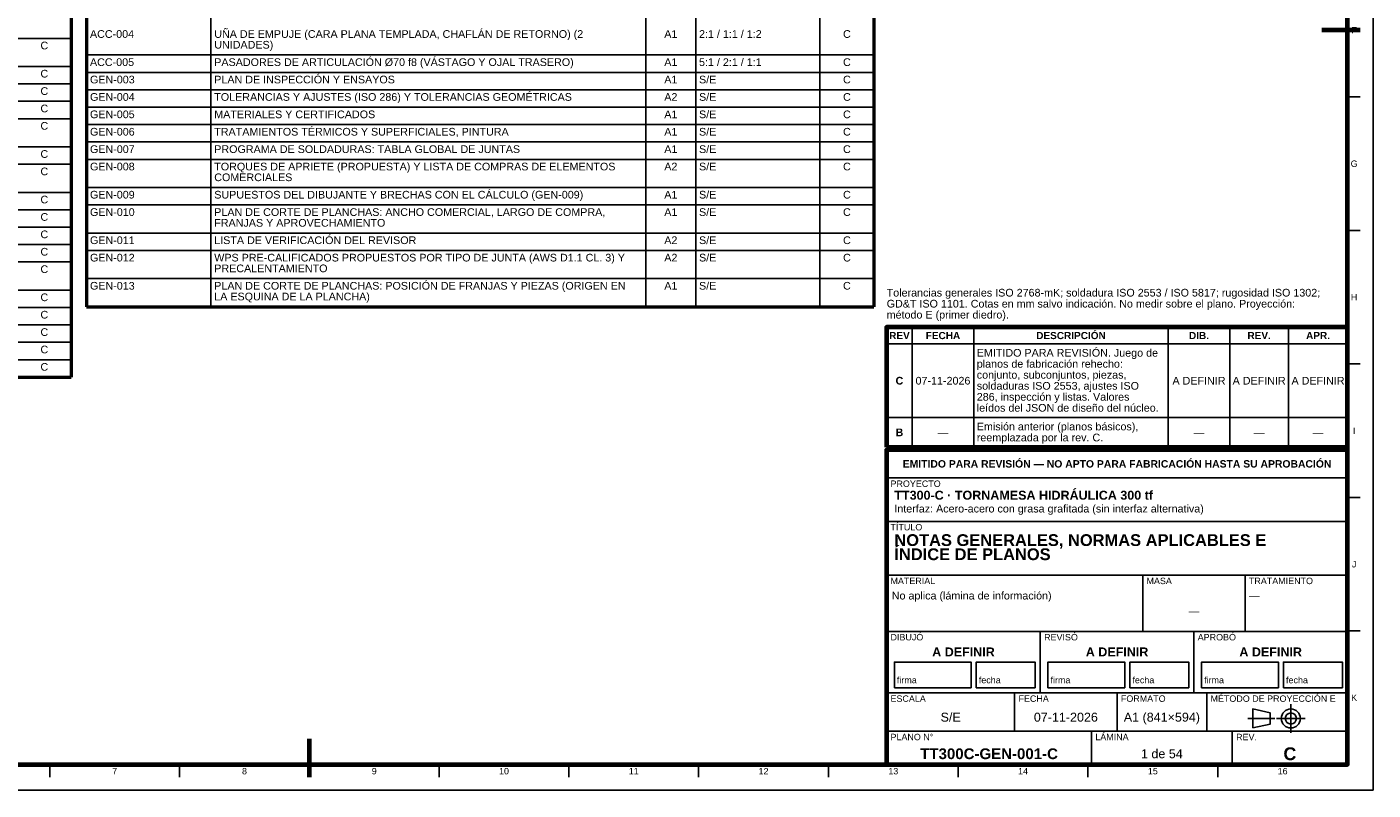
# Model space of a CAD drawing. Header units: millimetres. Extents: x 0 to 841, y 0 to 594.
# Tile 2 of 3: x 315 to 841, y 0 to 298. Entities that reach past the tile are written whole.
import ezdxf
from ezdxf.enums import TextEntityAlignment as Align

# ---------------------------------------------------------------- set-up
doc = ezdxf.new("R2010")
doc.units = ezdxf.units.MM
doc.linetypes.add('EJE', pattern=[31, 20, -4, 3, -4])
for name, color, linetype, lineweight in [('EJE', 7, 'EJE', 25), ('FINA', 7, 'CONTINUOUS', 25), ('MARCO', 7, 'CONTINUOUS', 70), ('TXT', 7, 'CONTINUOUS', 25), ('VIS', 7, 'CONTINUOUS', 50)]:
    doc.layers.add(name, color=color, linetype=linetype, lineweight=lineweight)
doc.styles.add('STD', font='LiberationSans-Regular.ttf')
doc.styles.add('STDB', font='LiberationSans-Bold.ttf')

msp = doc.modelspace()

# ---------------------------------------------------------------- linework, layer by layer
at = {"layer": 'EJE'}
for p, q in [((808.88, 22.42), (808.88, 33.58)), ((792.14, 28), (802.68, 28)), ((803.3, 28), (814.46, 28))]:
    msp.add_line(p, q, dxfattribs=at)
at = {"layer": 'FINA'}
for p, q in [((387.05, 404.5), (387.05, 188.9)), ((556.99, 404.5), (556.99, 188.9)), ((576.41, 404.5), (576.41, 188.9)), ((624.96, 404.5), (624.96, 188.9)), ((25, 293.8), (332.5, 293.8)), ((338.5, 287.3), (646, 287.3)), ((25, 282.8), (332.5, 282.8)), ((338.5, 280.5), (646, 280.5)), ((25, 276), (332.5, 276)), ((338.5, 273.7), (646, 273.7)), ((25, 269.2), (332.5, 269.2)), ((831, 270.91), (836, 270.91)), ((338.5, 266.9), (646, 266.9)), ((25, 262.4), (332.5, 262.4)), ((338.5, 260.1), (646, 260.1)), ((338.5, 253.3), (646, 253.3)), ((25, 251.4), (332.5, 251.4)), ((25, 244.6), (332.5, 244.6)), ((338.5, 246.5), (646, 246.5)), ((25, 233.6), (332.5, 233.6)), ((338.5, 235.5), (646, 235.5)), ((25, 226.8), (332.5, 226.8)), ((338.5, 228.7), (646, 228.7)), ((25, 220), (332.5, 220)), ((338.5, 217.7), (646, 217.7)), ((831, 218.73), (836, 218.73)), ((25, 213.2), (332.5, 213.2)), ((338.5, 210.9), (646, 210.9)), ((25, 206.4), (332.5, 206.4)), ((338.5, 199.9), (646, 199.9)), ((25, 195.4), (332.5, 195.4)), ((25, 188.6), (332.5, 188.6)), ((25, 181.8), (332.5, 181.8)), ((661, 134), (661, 180.9)), ((685, 134), (685, 180.9)), ((761, 134), (761, 180.9)), ((785, 134), (785, 180.9)), ((808, 134), (808, 180.9)), ((25, 175), (332.5, 175)), ((651, 174.4), (831, 174.4)), ((25, 168.2), (332.5, 168.2)), ((831, 166.55), (836, 166.55)), ((651, 145.6), (831, 145.6)), ((651, 134), (831, 134)), ((651, 133), (831, 133)), ((651, 122), (831, 122)), ((831, 114.36), (836, 114.36)), ((651, 105), (831, 105)), ((651, 84), (831, 84)), ((751, 62), (751, 84)), ((791, 62), (791, 84)), ((651, 62), (831, 62)), ((711, 38), (711, 62)), ((771, 38), (771, 62)), ((831, 62.18), (836, 62.18)), ((651, 38), (831, 38)), ((701, 23), (701, 38)), ((741, 23), (741, 38)), ((776, 23), (776, 38)), ((651, 23), (831, 23)), ((731, 10), (731, 23)), ((786, 10), (786, 23)), ((324.12, 10), (324.12, 5)), ((374.81, 10), (374.81, 5)), ((425.5, 10), (425.5, 5)), ((476.19, 10), (476.19, 5)), ((526.88, 10), (526.88, 5)), ((577.56, 10), (577.56, 5)), ((628.25, 10), (628.25, 5)), ((678.94, 10), (678.94, 5)), ((729.62, 10), (729.62, 5)), ((780.31, 10), (780.31, 5))]:
    msp.add_line(p, q, dxfattribs=at)
for points in [[(0, 0), (841, 0), (841, 594), (0, 594)], [(654, 40), (684, 40), (684, 50), (654, 50)], [(686, 40), (709, 40), (709, 50), (686, 50)], [(714, 40), (744, 40), (744, 50), (714, 50)], [(746, 40), (769, 40), (769, 50), (746, 50)], [(774, 40), (804, 40), (804, 50), (774, 50)], [(806, 40), (829, 40), (829, 50), (806, 50)], [(794, 24.28), (800.82, 25.83), (800.82, 30.17), (794, 31.72)]]:
    msp.add_lwpolyline(points, close=True, dxfattribs=at)
for radius in [3.72, 2.17]:
    msp.add_circle((808.88, 28), radius, dxfattribs=at)
at = {"layer": 'MARCO'}
for p, q in [((836, 297), (821, 297)), ((425.5, 5), (425.5, 20))]:
    msp.add_line(p, q, dxfattribs=at)
for points in [[(20, 10), (831, 10), (831, 584), (20, 584)], [(651, 134), (831, 134), (831, 180.9), (651, 180.9)], [(651, 10), (831, 10), (831, 133), (651, 133)]]:
    msp.add_lwpolyline(points, close=True, dxfattribs=at)
at = {"layer": 'VIS'}
for p, q in [((338.5, 404.5), (338.5, 188.9)), ((646, 404.5), (646, 188.9)), ((332.5, 398), (332.5, 161.4)), ((338.5, 188.9), (646, 188.9)), ((25, 161.4), (332.5, 161.4))]:
    msp.add_line(p, q, dxfattribs=at)

# ---------------------------------------------------------------- texts
at = {"layer": 'TXT', "style": 'STD'}
for s, p in [('ACC-004', (339.8, 295.5)), ('UÑA DE EMPUJE (CARA PLANA TEMPLADA, CHAFLÁN DE RETORNO) (2', (388.35, 295.5)), ('2:1 / 1:1 / 1:2', (577.71, 295.5)), ('UNIDADES)', (388.35, 291.3)), ('ACC-005', (339.8, 284.5)), ('PASADORES DE ARTICULACIÓN Ø70 f8 (VÁSTAGO Y OJAL TRASERO)', (388.35, 284.5)), ('5:1 / 2:1 / 1:1', (577.71, 284.5)), ('GEN-003', (339.8, 277.7)), ('PLAN DE INSPECCIÓN Y ENSAYOS', (388.35, 277.7)), ('S/E', (577.71, 277.7)), ('GEN-004', (339.8, 270.9)), ('TOLERANCIAS Y AJUSTES (ISO 286) Y TOLERANCIAS GEOMÉTRICAS', (388.35, 270.9)), ('S/E', (577.71, 270.9)), ('GEN-005', (339.8, 264.1)), ('MATERIALES Y CERTIFICADOS', (388.35, 264.1)), ('S/E', (577.71, 264.1)), ('GEN-006', (339.8, 257.3)), ('TRATAMIENTOS TÉRMICOS Y SUPERFICIALES, PINTURA', (388.35, 257.3)), ('S/E', (577.71, 257.3)), ('GEN-007', (339.8, 250.5)), ('PROGRAMA DE SOLDADURAS: TABLA GLOBAL DE JUNTAS', (388.35, 250.5)), ('S/E', (577.71, 250.5)), ('GEN-008', (339.8, 243.7)), ('TORQUES DE APRIETE (PROPUESTA) Y LISTA DE COMPRAS DE ELEMENTOS', (388.35, 243.7)), ('S/E', (577.71, 243.7)), ('COMERCIALES', (388.35, 239.5)), ('GEN-009', (339.8, 232.7)), ('SUPUESTOS DEL DIBUJANTE Y BRECHAS CON EL CÁLCULO (GEN-009)', (388.35, 232.7)), ('S/E', (577.71, 232.7)), ('GEN-010', (339.8, 225.9)), ('PLAN DE CORTE DE PLANCHAS: ANCHO COMERCIAL, LARGO DE COMPRA,', (388.35, 225.9)), ('S/E', (577.71, 225.9)), ('FRANJAS Y APROVECHAMIENTO', (388.35, 221.7)), ('GEN-011', (339.8, 214.9)), ('LISTA DE VERIFICACIÓN DEL REVISOR', (388.35, 214.9)), ('S/E', (577.71, 214.9)), ('GEN-012', (339.8, 208.1)), ('WPS PRE-CALIFICADOS PROPUESTOS POR TIPO DE JUNTA (AWS D1.1 CL. 3) Y', (388.35, 208.1)), ('PRECALENTAMIENTO', (388.35, 203.9)), ('S/E', (577.71, 208.1)), ('GEN-013', (339.8, 197.1)), ('PLAN DE CORTE DE PLANCHAS: POSICIÓN DE FRANJAS Y PIEZAS (ORIGEN EN', (388.35, 197.1)), ('LA ESQUINA DE LA PLANCHA)', (388.35, 192.9)), ('S/E', (577.71, 197.1))]:
    msp.add_text(s, height=3, dxfattribs=at).set_placement(p, align=Align.MIDDLE_LEFT)
at = {"layer": 'TXT'}
for s, height, style, p in [('A1', 3, 'STD', (566.7, 295.5)), ('C', 3, 'STD', (635.48, 295.5)), ('F', 2.5, 'STD', (833.6, 297)), ('C', 3, 'STD', (321.98, 291)), ('A1', 3, 'STD', (566.7, 284.5)), ('C', 3, 'STD', (635.48, 284.5)), ('C', 3, 'STD', (321.98, 280)), ('A1', 3, 'STD', (566.7, 277.7)), ('C', 3, 'STD', (635.48, 277.7)), ('C', 3, 'STD', (321.98, 273.2)), ('A2', 3, 'STD', (566.7, 270.9)), ('C', 3, 'STD', (635.48, 270.9)), ('C', 3, 'STD', (321.98, 266.4)), ('A1', 3, 'STD', (566.7, 264.1)), ('C', 3, 'STD', (635.48, 264.1)), ('C', 3, 'STD', (321.98, 259.6)), ('A1', 3, 'STD', (566.7, 257.3)), ('C', 3, 'STD', (635.48, 257.3)), ('C', 3, 'STD', (321.98, 248.6)), ('A1', 3, 'STD', (566.7, 250.5)), ('C', 3, 'STD', (635.48, 250.5)), ('C', 3, 'STD', (321.98, 241.8)), ('A2', 3, 'STD', (566.7, 243.7)), ('C', 3, 'STD', (635.48, 243.7)), ('G', 2.5, 'STD', (833.6, 244.82)), ('C', 3, 'STD', (321.98, 230.8)), ('A1', 3, 'STD', (566.7, 232.7)), ('C', 3, 'STD', (635.48, 232.7)), ('A1', 3, 'STD', (566.7, 225.9)), ('C', 3, 'STD', (635.48, 225.9)), ('C', 3, 'STD', (321.98, 224)), ('C', 3, 'STD', (321.98, 217.2)), ('A2', 3, 'STD', (566.7, 214.9)), ('C', 3, 'STD', (635.48, 214.9)), ('C', 3, 'STD', (321.98, 210.4)), ('C', 3, 'STD', (321.98, 203.6)), ('A2', 3, 'STD', (566.7, 208.1)), ('C', 3, 'STD', (635.48, 208.1)), ('A1', 3, 'STD', (566.7, 197.1)), ('C', 3, 'STD', (635.48, 197.1)), ('C', 3, 'STD', (321.98, 192.6)), ('H', 2.5, 'STD', (833.6, 192.64)), ('C', 3, 'STD', (321.98, 185.8)), ('C', 3, 'STD', (321.98, 179)), ('REV', 2.8, 'STDB', (656, 177.65)), ('FECHA', 2.8, 'STDB', (673, 177.65)), ('DESCRIPCIÓN', 2.8, 'STDB', (723, 177.65)), ('DIB.', 2.8, 'STDB', (773, 177.65)), ('REV.', 2.8, 'STDB', (796.5, 177.65)), ('APR.', 2.8, 'STDB', (819.5, 177.65)), ('C', 3, 'STD', (321.98, 172.2)), ('C', 3, 'STD', (321.98, 165.4)), ('C', 3, 'STDB', (656, 160)), ('07-11-2026', 3, 'STD', (673, 160)), ('A DEFINIR', 3, 'STD', (773, 160)), ('A DEFINIR', 3, 'STD', (796.5, 160)), ('A DEFINIR', 3, 'STD', (819.5, 160)), ('B', 3, 'STDB', (656, 139.8)), ('—', 3, 'STD', (673, 139.8)), ('—', 3, 'STD', (773, 139.8)), ('—', 3, 'STD', (796.5, 139.8)), ('—', 3, 'STD', (819.5, 139.8)), ('I', 2.5, 'STD', (833.6, 140.45)), ('EMITIDO PARA REVISIÓN — NO APTO PARA FABRICACIÓN HASTA SU APROBACIÓN', 2.9, 'STDB', (741, 127.5)), ('J', 2.5, 'STD', (833.6, 88.27)), ('—', 3, 'STD', (771, 70)), ('A DEFINIR', 3.5, 'STDB', (681, 54)), ('A DEFINIR', 3.5, 'STDB', (741, 54)), ('A DEFINIR', 3.5, 'STDB', (801, 54)), ('K', 2.5, 'STD', (833.6, 36.09)), ('S/E', 3.5, 'STD', (676, 28.5)), ('07-11-2026', 3.5, 'STD', (721, 28.5)), ('A1 (841×594)', 3.5, 'STD', (758.5, 28.5)), ('TT300C-GEN-001-C', 4.2, 'STDB', (691, 14.2)), ('1 de 54', 3.5, 'STD', (758.5, 14.2)), ('C', 5, 'STDB', (808.5, 14.2)), ('7', 2.5, 'STD', (349.47, 7.4)), ('8', 2.5, 'STD', (400.16, 7.4)), ('9', 2.5, 'STD', (450.84, 7.4)), ('10', 2.5, 'STD', (501.53, 7.4)), ('11', 2.5, 'STD', (552.22, 7.4)), ('12', 2.5, 'STD', (602.91, 7.4)), ('13', 2.5, 'STD', (653.59, 7.4)), ('14', 2.5, 'STD', (704.28, 7.4)), ('15', 2.5, 'STD', (754.97, 7.4)), ('16', 2.5, 'STD', (805.66, 7.4))]:
    msp.add_text(s, height=height, dxfattribs=dict(at, style=style)).set_placement(p, align=Align.MIDDLE_CENTER)
at = {"layer": 'TXT', "style": 'STD'}
for s, height, p in [('Tolerancias generales ISO 2768-mK; soldadura ISO 2553 / ISO 5817; rugosidad ISO 1302;', 3, (651, 192)), ('GD&T ISO 1101. Cotas en mm salvo indicación. No medir sobre el plano. Proyección:', 3, (651, 187.7)), ('método E (primer diedro).', 3, (651, 183.4)), ('firma', 2.5, (655, 41)), ('fecha', 2.5, (687, 41)), ('firma', 2.5, (715, 41)), ('fecha', 2.5, (747, 41)), ('firma', 2.5, (775, 41)), ('fecha', 2.5, (807, 41))]:
    msp.add_text(s, height=height, dxfattribs=at).set_placement(p, align=Align.BOTTOM_LEFT)
at = {"layer": 'TXT'}
for s, height, style, p in [('planos de fabricación rehecho:', 3, 'STD', (686.2, 168.1)), ('EMITIDO PARA REVISIÓN. Juego de', 3, 'STD', (686.2, 172.4)), ('conjunto, subconjuntos, piezas,', 3, 'STD', (686.2, 163.8)), ('soldaduras ISO 2553, ajustes ISO', 3, 'STD', (686.2, 159.5)), ('286, inspección y listas. Valores', 3, 'STD', (686.2, 155.2)), ('leídos del JSON de diseño del núcleo.', 3, 'STD', (686.2, 150.9)), ('Emisión anterior (planos básicos),', 3, 'STD', (686.2, 143.6)), ('reemplazada por la rev. C.', 3, 'STD', (686.2, 139.3)), ('PROYECTO', 2.5, 'STD', (652.5, 121)), ('TT300-C · TORNAMESA HIDRÁULICA 300 tf', 3.5, 'STDB', (654, 117)), ('Interfaz: Acero-acero con grasa grafitada (sin interfaz alternativa)', 3, 'STD', (654, 111.5)), ('TÍTULO', 2.5, 'STD', (652.5, 104)), ('NOTAS GENERALES, NORMAS APLICABLES E', 4.6, 'STDB', (654, 100)), ('ÍNDICE DE PLANOS', 4.6, 'STDB', (654, 94.48)), ('MATERIAL', 2.5, 'STD', (652.5, 83)), ('MASA', 2.5, 'STD', (752.5, 83)), ('TRATAMIENTO', 2.5, 'STD', (792.5, 83)), ('No aplica (lámina de información)', 3, 'STD', (653, 77.5)), ('—', 3, 'STD', (792.5, 77.5)), ('DIBUJÓ', 2.5, 'STD', (652.5, 61)), ('REVISÓ', 2.5, 'STD', (712.5, 61)), ('APROBÓ', 2.5, 'STD', (772.5, 61)), ('ESCALA', 2.5, 'STD', (652.5, 37)), ('FECHA', 2.5, 'STD', (702.5, 37)), ('FORMATO', 2.5, 'STD', (742.5, 37)), ('MÉTODO DE PROYECCIÓN E', 2.5, 'STD', (777.5, 37)), ('PLANO N°', 2.5, 'STD', (652.5, 22)), ('LÁMINA', 2.5, 'STD', (732.5, 22)), ('REV.', 2.5, 'STD', (787.5, 22))]:
    msp.add_text(s, height=height, dxfattribs=dict(at, style=style)).set_placement(p, align=Align.TOP_LEFT)

doc.saveas('drawing.dxf')
